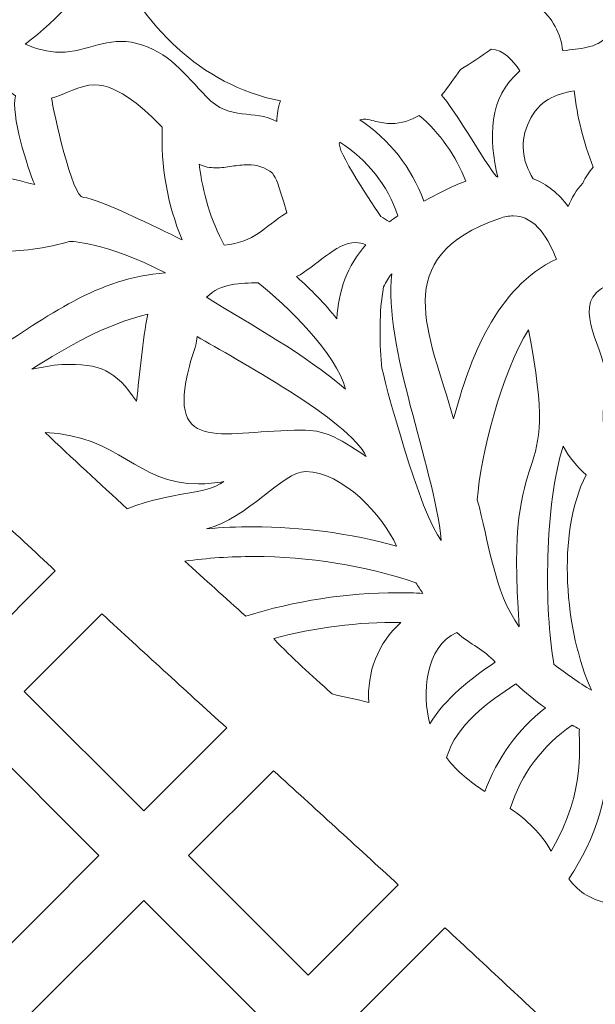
# Model space of a CAD drawing. Header units: millimetres. Extents: x -402 to 376, y -181 to 231.
# Tile 11 of 23: x -90 to -69, y -99 to -64. Entities that reach past the tile are written whole.
import ezdxf

# ---------------------------------------------------------------- set-up
doc = ezdxf.new("R2010")
doc.units = ezdxf.units.MM
doc.header["$MEASUREMENT"] = 0
doc.layers.add('Layer 1', color=7, linetype='Continuous')

msp = doc.modelspace()

# ---------------------------------------------------------------- linework, layer by layer
at = {"layer": 'Layer 1', "lineweight": 15}
for points, knots in [([(-174.5585, 23.9416), (-174.5585, 23.9416), (50.4421, 23.9416), (50.4421, 23.9416), (50.4421, 23.9416), (50.4421, 23.9416), (50.4421, 21.0256), (50.4421, 21.0256), (50.4421, 21.0256), (50.4421, 21.0256), (48.1917, 21.0256), (48.1917, 21.0256), (48.1917, 21.0256), (48.1917, 21.0256), (48.1917, 17.6509), (48.1917, 17.6509), (48.1917, 17.6509), (48.1917, 17.6509), (50.4421, 17.6509), (50.4421, 17.6509), (50.4421, 17.6509), (50.4421, 17.6509), (50.4421, -129.6201), (50.4421, -129.6201), (50.4421, -129.6201), (50.4421, -129.6201), (-174.5585, -129.6201), (-174.5585, -129.6201), (-174.5585, -129.6201), (-174.5585, -129.6201), (-174.5585, 17.6509), (-174.5585, 17.6509), (-174.5585, 17.6509), (-174.5585, 17.6509), (-172.3081, 17.6509), (-172.3081, 17.6509), (-172.3081, 17.6509), (-172.3081, 17.6509), (-172.3081, 21.0256), (-172.3081, 21.0256), (-172.3081, 21.0256), (-172.3081, 21.0256), (-174.5585, 21.0256), (-174.5585, 21.0256), (-174.5585, 21.0256), (-174.5585, 21.0256), (-174.5585, 23.9416), (-174.5585, 23.9416)], [0, 0, 0, 0, 0.0769231, 0.0769231, 0.0769231, 0.0769231, 0.1538462, 0.1538462, 0.1538462, 0.1538462, 0.2307692, 0.2307692, 0.2307692, 0.2307692, 0.3076923, 0.3076923, 0.3076923, 0.3076923, 0.3846154, 0.3846154, 0.3846154, 0.3846154, 0.4615385, 0.4615385, 0.4615385, 0.4615385, 0.5384615, 0.5384615, 0.5384615, 0.5384615, 0.6153846, 0.6153846, 0.6153846, 0.6153846, 0.6923077, 0.6923077, 0.6923077, 0.6923077, 0.7692308, 0.7692308, 0.7692308, 0.7692308, 0.8461538, 0.8461538, 0.8461538, 0.8461538, 1, 1, 1, 1]), ([(-58.5496, -41.9699), (-58.5496, -45.6247), (-60.1978, -50.7675), (-64.5014, -51.1341), (-64.5014, -51.1341), (-66.3549, -55.5078), (-68.0637, -60.1063), (-71.3749, -63.5363), (-71.3749, -63.5363), (-70.8789, -63.9057), (-70.5825, -64.4832), (-70.518, -65.0949), (-70.518, -65.0949), (-69.8689, -64.9792), (-69.3976, -65.0508), (-68.8793, -64.5396), (-68.8793, -64.5396), (-68.1283, -63.8037), (-67.6887, -63.0844), (-66.5947, -62.8061), (-66.5947, -62.8061), (-66.3026, -62.7316), (-66.0021, -62.6889), (-65.7004, -62.6889), (-65.7004, -62.6889), (-65.2221, -62.6889), (-64.8337, -62.7948), (-64.482, -62.901), (-64.482, -62.901), (-64.1609, -62.9976), (-63.8261, -63.1133), (-63.4885, -63.1133), (-63.4885, -63.1133), (-63.3121, -63.1133), (-63.1428, -63.0816), (-62.9788, -63.0209), (-62.9788, -63.0209), (-62.535, -62.8569), (-62.1078, -62.6198), (-61.6199, -62.6198), (-61.6199, -62.6198), (-61.2036, -62.6198), (-60.7986, -62.8114), (-60.5146, -63.4386), (-60.5146, -63.4386), (-59.892, -62.8967), (-59.1959, -62.5041), (-58.3775, -62.3609), (-58.3775, -62.3609), (-61.4008, -57.5902), (-59.5695, -51.5309), (-57.8042, -46.6594), (-57.8042, -46.6594), (-57.2281, -45.0762), (-54.9764, -39.1311), (-55.908, -37.8015), (-55.908, -37.8015), (-57.1167, -36.1022), (-58.5496, -41.106), (-58.5496, -41.9699)], [0, 0, 0, 0, 0.0625, 0.0625, 0.0625, 0.0625, 0.125, 0.125, 0.125, 0.125, 0.1875, 0.1875, 0.1875, 0.1875, 0.25, 0.25, 0.25, 0.25, 0.3125, 0.3125, 0.3125, 0.3125, 0.375, 0.375, 0.375, 0.375, 0.4375, 0.4375, 0.4375, 0.4375, 0.5, 0.5, 0.5, 0.5, 0.5625, 0.5625, 0.5625, 0.5625, 0.625, 0.625, 0.625, 0.625, 0.6875, 0.6875, 0.6875, 0.6875, 0.75, 0.75, 0.75, 0.75, 0.8125, 0.8125, 0.8125, 0.8125, 0.875, 0.875, 0.875, 0.875, 1, 1, 1, 1]), ([(-85.6433, -64.8247), (-84.5021, -65.1182), (-83.9401, -65.9285), (-83.1697, -66.7251), (-83.1697, -66.7251), (-82.3085, -67.618), (-81.4883, -67.1452), (-80.6713, -67.5989), (-80.6713, -67.5989), (-80.667, -67.3382), (-80.6229, -67.1163), (-80.539, -66.8697), (-80.539, -66.8697), (-83.4191, -66.2883), (-85.4144, -64.1812), (-86.6244, -61.6027), (-86.6244, -61.6027), (-87.4319, -62.8237), (-88.4257, -63.9678), (-89.5997, -64.8497), (-89.5997, -64.8497), (-89.2096, -65.0261), (-88.8032, -65.1404), (-88.3717, -65.1404), (-88.3717, -65.1404), (-87.3878, -65.1404), (-86.6865, -64.5548), (-85.6433, -64.8247)], [0, 0, 0, 0, 0.125, 0.125, 0.125, 0.125, 0.25, 0.25, 0.25, 0.25, 0.375, 0.375, 0.375, 0.375, 0.5, 0.5, 0.5, 0.5, 0.625, 0.625, 0.625, 0.625, 0.75, 0.75, 0.75, 0.75, 1, 1, 1, 1]), ([(-73.0576, -65.0286), (-73.4161, -65.296), (-73.7798, -65.5344), (-74.1505, -65.7493), (-74.1505, -65.7493), (-74.3654, -66.0678), (-74.5763, -66.3723), (-74.8215, -66.67), (-74.8215, -66.67), (-74.4384, -67.0119), (-72.9846, -69.5695), (-72.8177, -69.5833), (-72.8177, -69.5833), (-73.1553, -68.2325), (-73.1596, -66.7222), (-72.0377, -65.8071), (-72.0377, -65.8071), (-72.2956, -65.4159), (-72.6223, -65.0575), (-73.0576, -65.0286)], [0, 0, 0, 0, 0.1666667, 0.1666667, 0.1666667, 0.1666667, 0.3333333, 0.3333333, 0.3333333, 0.3333333, 0.5, 0.5, 0.5, 0.5, 0.6666667, 0.6666667, 0.6666667, 0.6666667, 1, 1, 1, 1]), ([(-97.0465, -66.9773), (-94.7767, -68.5634), (-91.9739, -69.1257), (-89.266, -69.8436), (-89.266, -69.8436), (-89.5239, -69.2552), (-90.1204, -67.3244), (-89.9539, -66.6947), (-89.9539, -66.6947), (-90.3892, -66.3557), (-90.8786, -66.0968), (-91.3883, -65.89), (-91.3883, -65.89), (-92.2053, -66.2344), (-93.0503, -66.4192), (-93.917, -66.4425), (-93.917, -66.4425), (-94.2077, -66.9815), (-94.8307, -67.0323), (-95.3779, -67.0323), (-95.3779, -67.0323), (-95.9332, -67.0323), (-96.4884, -66.9787), (-97.0465, -66.9773)], [0, 0, 0, 0, 0.1428571, 0.1428571, 0.1428571, 0.1428571, 0.2857143, 0.2857143, 0.2857143, 0.2857143, 0.4285714, 0.4285714, 0.4285714, 0.4285714, 0.5714286, 0.5714286, 0.5714286, 0.5714286, 0.7142857, 0.7142857, 0.7142857, 0.7142857, 1, 1, 1, 1]), ([(-87.5339, -70.3026), (-87.053, -70.3026), (-84.2887, -71.6735), (-84.0311, -71.8086), (-84.0311, -71.8086), (-84.5575, -70.5382), (-84.7945, -69.1779), (-84.7392, -67.8056), (-84.7392, -67.8056), (-85.3043, -67.2253), (-86.2649, -66.2964), (-87.144, -66.2964), (-87.144, -66.2964), (-87.687, -66.2964), (-88.1583, -66.6397), (-88.6723, -66.7692), (-88.6723, -66.7692), (-88.5993, -67.2267), (-87.9417, -70.3026), (-87.5339, -70.3026)], [0, 0, 0, 0, 0.1666667, 0.1666667, 0.1666667, 0.1666667, 0.3333333, 0.3333333, 0.3333333, 0.3333333, 0.5, 0.5, 0.5, 0.5, 0.6666667, 0.6666667, 0.6666667, 0.6666667, 1, 1, 1, 1]), ([(-70.1141, -66.5102), (-70.7854, -66.6312), (-71.3558, -66.8394), (-71.7139, -67.6042), (-71.7139, -67.6042), (-72.0434, -68.3045), (-71.9732, -68.9892), (-71.5654, -69.6383), (-71.5654, -69.6383), (-71.0775, -69.8119), (-70.6612, -70.1717), (-70.3194, -70.6236), (-70.3194, -70.6236), (-70.2037, -70.3163), (-70.0287, -70.0324), (-69.8082, -69.7886), (-69.8082, -69.7886), (-69.7062, -69.5886), (-69.5821, -69.397), (-69.4335, -69.2206), (-69.4335, -69.2206), (-69.7793, -68.3637), (-70.004, -67.4264), (-70.1141, -66.5102)], [0, 0, 0, 0, 0.1428571, 0.1428571, 0.1428571, 0.1428571, 0.2857143, 0.2857143, 0.2857143, 0.2857143, 0.4285714, 0.4285714, 0.4285714, 0.4285714, 0.5714286, 0.5714286, 0.5714286, 0.5714286, 0.7142857, 0.7142857, 0.7142857, 0.7142857, 1, 1, 1, 1]), ([(-77.721, -67.5396), (-76.6694, -68.2424), (-75.8869, -69.2414), (-75.4445, -70.425), (-75.4445, -70.425), (-74.9856, -70.1922), (-74.4507, -69.8863), (-73.9604, -69.7237), (-73.9604, -69.7237), (-74.3075, -68.8072), (-74.8727, -68.0205), (-75.6153, -67.3837), (-75.6153, -67.3837), (-75.9211, -67.5615), (-76.2436, -67.6733), (-76.5992, -67.6733), (-76.5992, -67.6733), (-76.7893, -67.6733), (-76.9728, -67.6402), (-77.1573, -67.5961), (-77.1573, -67.5961), (-77.3199, -67.5573), (-77.557, -67.4842), (-77.721, -67.5396)], [0, 0, 0, 0, 0.1428571, 0.1428571, 0.1428571, 0.1428571, 0.2857143, 0.2857143, 0.2857143, 0.2857143, 0.4285714, 0.4285714, 0.4285714, 0.4285714, 0.5714286, 0.5714286, 0.5714286, 0.5714286, 0.7142857, 0.7142857, 0.7142857, 0.7142857, 1, 1, 1, 1]), ([(-78.4333, -68.3292), (-78.64, -68.5359), (-77.1587, -70.7019), (-76.9756, -70.9764), (-76.9756, -70.9764), (-76.8694, -71.0328), (-76.777, -71.1016), (-76.6722, -71.1623), (-76.6722, -71.1623), (-76.5745, -71.0865), (-76.4725, -71.0177), (-76.3706, -70.9489), (-76.3706, -70.9489), (-76.7385, -69.8574), (-77.4508, -68.9659), (-78.4333, -68.3292)], [0, 0, 0, 0, 0.2, 0.2, 0.2, 0.2, 0.4, 0.4, 0.4, 0.4, 0.6, 0.6, 0.6, 0.6, 1, 1, 1, 1]), ([(-83.4219, -69.1187), (-83.309, -70.1315), (-83.0098, -71.1016), (-82.5371, -71.9987), (-82.5371, -71.9987), (-81.4209, -71.8777), (-81.1758, -71.3761), (-80.3157, -70.8413), (-80.3157, -70.8413), (-80.6452, -69.7156), (-80.6808, -69.6588), (-80.8216, -69.4397), (-80.8216, -69.4397), (-81.0833, -69.2249), (-81.3645, -69.1367), (-81.7007, -69.1367), (-81.7007, -69.1367), (-81.8908, -69.1367), (-82.0824, -69.1642), (-82.2711, -69.1917), (-82.2711, -69.1917), (-82.4585, -69.2192), (-82.6475, -69.2467), (-82.8363, -69.2467), (-82.8363, -69.2467), (-83.043, -69.2467), (-83.2374, -69.2125), (-83.4219, -69.1187)], [0, 0, 0, 0, 0.125, 0.125, 0.125, 0.125, 0.25, 0.25, 0.25, 0.25, 0.375, 0.375, 0.375, 0.375, 0.5, 0.5, 0.5, 0.5, 0.625, 0.625, 0.625, 0.625, 0.75, 0.75, 0.75, 0.75, 1, 1, 1, 1]), ([(-72.2805, -70.9542), (-72.4279, -70.9542), (-72.5877, -70.9817), (-72.7599, -71.0424), (-72.7599, -71.0424), (-76.7509, -72.433), (-75.2639, -75.0774), (-74.3915, -78.1657), (-74.3915, -78.1657), (-73.839, -76.0405), (-72.8632, -73.4899), (-70.7413, -72.4852), (-70.7413, -72.4852), (-71.0073, -71.8238), (-71.4535, -70.9542), (-72.2805, -70.9542)], [0, 0, 0, 0, 0.2, 0.2, 0.2, 0.2, 0.4, 0.4, 0.4, 0.4, 0.6, 0.6, 0.6, 0.6, 1, 1, 1, 1]), ([(-88.0274, -71.8583), (-90.3466, -72.572), (-90.8207, -71.6474), (-94.0119, -73.4899), (-94.0119, -73.4899), (-92.4742, -74.0837), (-91.3361, -73.9143), (-90.7875, -75.7872), (-90.7875, -75.7872), (-88.8416, -74.5536), (-87.0269, -73.1329), (-84.6277, -72.9774), (-84.6277, -72.9774), (-86.7373, -71.8763), (-88.0274, -71.8583), (-88.0274, -71.8583)], [0, 0, 0, 0, 0.2, 0.2, 0.2, 0.2, 0.4, 0.4, 0.4, 0.4, 0.6, 0.6, 0.6, 0.6, 1, 1, 1, 1]), ([(-77.8723, -71.901), (-78.5793, -71.901), (-79.3071, -72.7787), (-79.9685, -73.1096), (-79.9685, -73.1096), (-79.4574, -73.5672), (-78.9709, -74.0727), (-78.538, -74.6047), (-78.538, -74.6047), (-78.4872, -73.6469), (-78.1659, -72.7004), (-77.5086, -71.9864), (-77.5086, -71.9864), (-77.6229, -71.93), (-77.7443, -71.901), (-77.8723, -71.901)], [0, 0, 0, 0, 0.2, 0.2, 0.2, 0.2, 0.4, 0.4, 0.4, 0.4, 0.6, 0.6, 0.6, 0.6, 1, 1, 1, 1]), ([(-76.5868, -73.0077), (-76.6958, -73.1343), (-76.795, -73.2889), (-76.8832, -73.479), (-76.8832, -73.479), (-77.0401, -74.3761), (-77.025, -75.3336), (-76.9562, -76.2377), (-76.9562, -76.2377), (-76.9272, -76.6043), (-75.5366, -81.692), (-74.8286, -82.4787), (-74.8286, -82.4787), (-75.115, -79.7419), (-76.8913, -75.5858), (-76.5868, -73.0077)], [0, 0, 0, 0, 0.2, 0.2, 0.2, 0.2, 0.4, 0.4, 0.4, 0.4, 0.6, 0.6, 0.6, 0.6, 1, 1, 1, 1]), ([(-81.337, -73.3315), (-81.9445, -73.3368), (-82.65, -73.3368), (-83.164, -73.8413), (-83.164, -73.8413), (-81.4982, -74.8901), (-79.7258, -75.8229), (-78.2294, -77.1126), (-78.2294, -77.1126), (-78.5479, -75.8627), (-80.3227, -74.1168), (-81.337, -73.3315)], [0, 0, 0, 0, 0.25, 0.25, 0.25, 0.25, 0.5, 0.5, 0.5, 0.5, 1, 1, 1, 1]), ([(-68.6176, -73.3107), (-70.3458, -73.8029), (-69.2653, -75.2439), (-69.0296, -76.3591), (-69.0296, -76.3591), (-68.9153, -76.8978), (-69.3164, -78.5886), (-68.8451, -79.1467), (-68.8451, -79.1467), (-68.6285, -78.9922), (-68.3861, -78.8821), (-68.1244, -78.831), (-68.1244, -78.831), (-68.1078, -78.7555), (-68.0775, -78.6864), (-68.0305, -78.6257), (-68.0305, -78.6257), (-66.8015, -76.9955), (-68.2415, -74.9921), (-68.6176, -73.3107)], [0, 0, 0, 0, 0.1666667, 0.1666667, 0.1666667, 0.1666667, 0.3333333, 0.3333333, 0.3333333, 0.3333333, 0.5, 0.5, 0.5, 0.5, 0.6666667, 0.6666667, 0.6666667, 0.6666667, 1, 1, 1, 1]), ([(-85.6571, -77.5384), (-85.5248, -76.5767), (-85.4447, -75.3639), (-85.2507, -74.4477), (-85.2507, -74.4477), (-86.7197, -74.7839), (-88.1057, -75.6066), (-89.3736, -76.3975), (-89.3736, -76.3975), (-89.0152, -76.3464), (-88.6624, -76.2458), (-88.2987, -76.2349), (-88.2987, -76.2349), (-86.9221, -76.1852), (-86.3997, -76.4402), (-85.6571, -77.5384)], [0, 0, 0, 0, 0.2, 0.2, 0.2, 0.2, 0.4, 0.4, 0.4, 0.4, 0.6, 0.6, 0.6, 0.6, 1, 1, 1, 1]), ([(-71.7347, -74.9988), (-72.6664, -76.4762), (-73.4517, -79.4773), (-73.5522, -81.0348), (-73.5522, -81.0348), (-73.1472, -82.4748), (-72.9585, -84.328), (-72.06, -85.5489), (-72.06, -85.5489), (-72.6195, -78.2165), (-70.5081, -81.2221), (-71.7347, -74.9988)], [0, 0, 0, 0, 0.25, 0.25, 0.25, 0.25, 0.5, 0.5, 0.5, 0.5, 1, 1, 1, 1]), ([(-79.7964, -78.5611), (-78.9899, -78.5611), (-78.585, -78.7717), (-77.4949, -79.5023), (-77.4949, -79.5023), (-78.0628, -78.2359), (-82.1914, -76.0077), (-83.4935, -75.2415), (-83.4935, -75.2415), (-83.5679, -75.7333), (-83.6466, -75.802), (-83.7747, -76.2861), (-83.7747, -76.2861), (-84.6319, -79.527), (-82.4613, -78.5611), (-79.7964, -78.5611)], [0, 0, 0, 0, 0.2, 0.2, 0.2, 0.2, 0.4, 0.4, 0.4, 0.4, 0.6, 0.6, 0.6, 0.6, 1, 1, 1, 1]), ([(-88.8981, -78.6479), (-87.9307, -79.5574), (-86.9592, -80.4601), (-85.9823, -81.3558), (-85.9823, -81.3558), (-84.2915, -80.6972), (-83.255, -80.9011), (-82.5495, -80.3871), (-82.5495, -80.3871), (-82.8458, -80.4435), (-83.1464, -80.4753), (-83.448, -80.4753), (-83.448, -80.4753), (-85.668, -80.4753), (-86.2275, -78.7693), (-88.8981, -78.6479)], [0, 0, 0, 0, 0.2, 0.2, 0.2, 0.2, 0.4, 0.4, 0.4, 0.4, 0.6, 0.6, 0.6, 0.6, 1, 1, 1, 1]), ([(-70.5, -79.1358), (-71.1643, -81.171), (-71.1766, -84.9538), (-70.8295, -86.8803), (-70.8295, -86.8803), (-70.4062, -87.2193), (-69.9557, -87.5252), (-69.4914, -87.805), (-69.4914, -87.805), (-70.4351, -85.7571), (-70.7565, -82.199), (-69.6844, -80.1553), (-69.6844, -80.1553), (-70.0163, -79.866), (-70.2904, -79.5228), (-70.5, -79.1358)], [0, 0, 0, 0, 0.2, 0.2, 0.2, 0.2, 0.4, 0.4, 0.4, 0.4, 0.6, 0.6, 0.6, 0.6, 1, 1, 1, 1]), ([(-88.5343, -83.5593), (-88.5343, -83.5593), (-91.2257, -86.2506), (-91.2257, -86.2506), (-91.2257, -86.2506), (-91.2257, -86.2506), (-95.4685, -82.0074), (-95.4685, -82.0074), (-95.4685, -82.0074), (-95.4685, -82.0074), (-92.907, -79.4459), (-92.907, -79.4459), (-92.907, -79.4459), (-91.4874, -80.8044), (-90.0294, -82.1729), (-88.5343, -83.5593)], [0, 0, 0, 0, 0.2, 0.2, 0.2, 0.2, 0.4, 0.4, 0.4, 0.4, 0.6, 0.6, 0.6, 0.6, 1, 1, 1, 1]), ([(-81.5063, -81.9965), (-79.7922, -81.9965), (-78.0819, -82.2265), (-76.4147, -82.6802), (-76.4147, -82.6802), (-76.8997, -81.5915), (-78.3507, -80.0354), (-79.6391, -80.0354), (-79.6391, -80.0354), (-80.4702, -80.0354), (-81.7021, -81.71), (-83.1711, -82.0695), (-83.1711, -82.0695), (-82.6186, -82.0201), (-82.0616, -81.9965), (-81.5063, -81.9965)], [0, 0, 0, 0, 0.2, 0.2, 0.2, 0.2, 0.4, 0.4, 0.4, 0.4, 0.6, 0.6, 0.6, 0.6, 1, 1, 1, 1]), ([(-81.4883, -83.052), (-82.3057, -83.052), (-83.1256, -83.106), (-83.9415, -83.2146), (-83.9415, -83.2146), (-83.2208, -83.8694), (-82.4987, -84.5195), (-81.7751, -85.1715), (-81.7751, -85.1715), (-80.0208, -84.6257), (-78.2103, -84.3393), (-76.373, -84.3393), (-76.373, -84.3393), (-76.0756, -84.3393), (-75.7793, -84.346), (-75.483, -84.3611), (-75.483, -84.3611), (-75.5669, -84.2373), (-75.6498, -84.1103), (-75.7282, -83.9823), (-75.7282, -83.9823), (-77.5887, -83.3677), (-79.529, -83.052), (-81.4883, -83.052)], [0, 0, 0, 0, 0.1428571, 0.1428571, 0.1428571, 0.1428571, 0.2857143, 0.2857143, 0.2857143, 0.2857143, 0.4285714, 0.4285714, 0.4285714, 0.4285714, 0.5714286, 0.5714286, 0.5714286, 0.5714286, 0.7142857, 0.7142857, 0.7142857, 0.7142857, 1, 1, 1, 1]), ([(-82.4503, -89.1416), (-82.4503, -89.1416), (-85.3925, -92.0838), (-85.3925, -92.0838), (-85.3925, -92.0838), (-85.3925, -92.0838), (-89.6354, -87.8409), (-89.6354, -87.8409), (-89.6354, -87.8409), (-89.6354, -87.8409), (-86.8809, -85.0875), (-86.8809, -85.0875), (-86.8809, -85.0875), (-85.4352, -86.4171), (-83.9578, -87.7665), (-82.4503, -89.1416)], [0, 0, 0, 0, 0.2, 0.2, 0.2, 0.2, 0.4, 0.4, 0.4, 0.4, 0.6, 0.6, 0.6, 0.6, 1, 1, 1, 1]), ([(-80.7789, -85.9652), (-80.0952, -86.7025), (-79.4807, -87.2345), (-78.7102, -87.9277), (-78.7102, -87.9277), (-78.2805, -88.0572), (-77.8311, -88.1165), (-77.3986, -88.2431), (-77.3986, -88.2431), (-77.4896, -87.1629), (-77.0624, -86.1222), (-76.2672, -85.392), (-76.2672, -85.392), (-77.7856, -85.374), (-79.3138, -85.5698), (-80.7789, -85.9652)], [0, 0, 0, 0, 0.2, 0.2, 0.2, 0.2, 0.4, 0.4, 0.4, 0.4, 0.6, 0.6, 0.6, 0.6, 1, 1, 1, 1]), ([(-74.2828, -85.7476), (-75.4043, -86.2506), (-75.5257, -87.9439), (-75.2336, -88.9942), (-75.2336, -88.9942), (-74.6741, -88.0762), (-73.7978, -87.3986), (-72.9158, -86.8101), (-72.9158, -86.8101), (-73.3208, -86.3416), (-73.7741, -86.2051), (-74.2828, -85.7476)], [0, 0, 0, 0, 0.25, 0.25, 0.25, 0.25, 0.5, 0.5, 0.5, 0.5, 1, 1, 1, 1]), ([(-72.1785, -87.5774), (-73.2009, -88.2459), (-74.2744, -88.9984), (-74.6451, -90.1929), (-74.6451, -90.1929), (-74.2648, -90.7058), (-73.8059, -91.0487), (-73.2795, -91.4043), (-73.2795, -91.4043), (-72.8481, -90.2232), (-72.1302, -89.2009), (-71.1353, -88.428), (-71.1353, -88.428), (-71.5033, -88.1644), (-71.8518, -87.8808), (-72.1785, -87.5774)], [0, 0, 0, 0, 0.2, 0.2, 0.2, 0.2, 0.4, 0.4, 0.4, 0.4, 0.6, 0.6, 0.6, 0.6, 1, 1, 1, 1]), ([(-70.1857, -89.0411), (-71.2331, -89.7699), (-72.0049, -90.7746), (-72.3796, -92.0009), (-72.3796, -92.0009), (-71.776, -92.4228), (-71.2937, -92.868), (-70.9244, -93.5129), (-70.9244, -93.5129), (-69.6276, -91.3285), (-69.9779, -89.5191), (-69.9239, -89.1885), (-69.9239, -89.1885), (-70.0107, -89.1402), (-70.0989, -89.0905), (-70.1857, -89.0411)], [0, 0, 0, 0, 0.2, 0.2, 0.2, 0.2, 0.4, 0.4, 0.4, 0.4, 0.6, 0.6, 0.6, 0.6, 1, 1, 1, 1]), ([(-91.2257, -89.4323), (-91.2257, -89.4323), (-86.9842, -93.6755), (-86.9842, -93.6755), (-86.9842, -93.6755), (-86.9842, -93.6755), (-91.2257, -97.917), (-91.2257, -97.917), (-91.2257, -97.917), (-91.2257, -97.917), (-95.4685, -93.6755), (-95.4685, -93.6755), (-95.4685, -93.6755), (-95.4685, -93.6755), (-91.2257, -89.4323), (-91.2257, -89.4323)], [0, 0, 0, 0, 0.2, 0.2, 0.2, 0.2, 0.4, 0.4, 0.4, 0.4, 0.6, 0.6, 0.6, 0.6, 1, 1, 1, 1]), ([(-68.867, -89.7054), (-68.8465, -91.4266), (-69.3326, -93.0744), (-70.3056, -94.5049), (-70.3056, -94.5049), (-69.9186, -95.0094), (-69.4791, -95.2503), (-68.8627, -95.3812), (-68.8627, -95.3812), (-67.9367, -93.2123), (-68.1533, -91.9102), (-68.6853, -89.7823), (-68.6853, -89.7823), (-68.7456, -89.7576), (-68.8063, -89.7315), (-68.867, -89.7054)], [0, 0, 0, 0, 0.2, 0.2, 0.2, 0.2, 0.4, 0.4, 0.4, 0.4, 0.6, 0.6, 0.6, 0.6, 1, 1, 1, 1]), ([(-76.3554, -94.713), (-76.3554, -94.713), (-79.5593, -97.917), (-79.5593, -97.917), (-79.5593, -97.917), (-79.5593, -97.917), (-83.8008, -93.6755), (-83.8008, -93.6755), (-83.8008, -93.6755), (-83.8008, -93.6755), (-80.7856, -90.6589), (-80.7856, -90.6589), (-80.7856, -90.6589), (-79.3346, -91.9833), (-77.8561, -93.3337), (-76.3554, -94.713)], [0, 0, 0, 0, 0.2, 0.2, 0.2, 0.2, 0.4, 0.4, 0.4, 0.4, 0.6, 0.6, 0.6, 0.6, 1, 1, 1, 1]), ([(-85.3925, -95.2655), (-85.3925, -95.2655), (-81.1496, -99.5087), (-81.1496, -99.5087), (-81.1496, -99.5087), (-81.1496, -99.5087), (-85.3925, -103.7516), (-85.3925, -103.7516), (-85.3925, -103.7516), (-85.3925, -103.7516), (-89.6354, -99.5087), (-89.6354, -99.5087), (-89.6354, -99.5087), (-89.6354, -99.5087), (-85.3925, -95.2655), (-85.3925, -95.2655)], [0, 0, 0, 0, 0.2, 0.2, 0.2, 0.2, 0.4, 0.4, 0.4, 0.4, 0.6, 0.6, 0.6, 0.6, 1, 1, 1, 1]), ([(-70.3127, -100.3381), (-70.3127, -100.3381), (-73.7247, -103.7516), (-73.7247, -103.7516), (-73.7247, -103.7516), (-73.7247, -103.7516), (-77.9676, -99.5087), (-77.9676, -99.5087), (-77.9676, -99.5087), (-77.9676, -99.5087), (-74.6988, -96.2399), (-74.6988, -96.2399), (-74.6988, -96.2399), (-73.2573, -97.5737), (-71.794, -98.9383), (-70.3127, -100.3381)], [0, 0, 0, 0, 0.2, 0.2, 0.2, 0.2, 0.4, 0.4, 0.4, 0.4, 0.6, 0.6, 0.6, 0.6, 1, 1, 1, 1])]:
    msp.add_open_spline(points, degree=3, knots=knots, dxfattribs=at)

doc.saveas('drawing.dxf')
